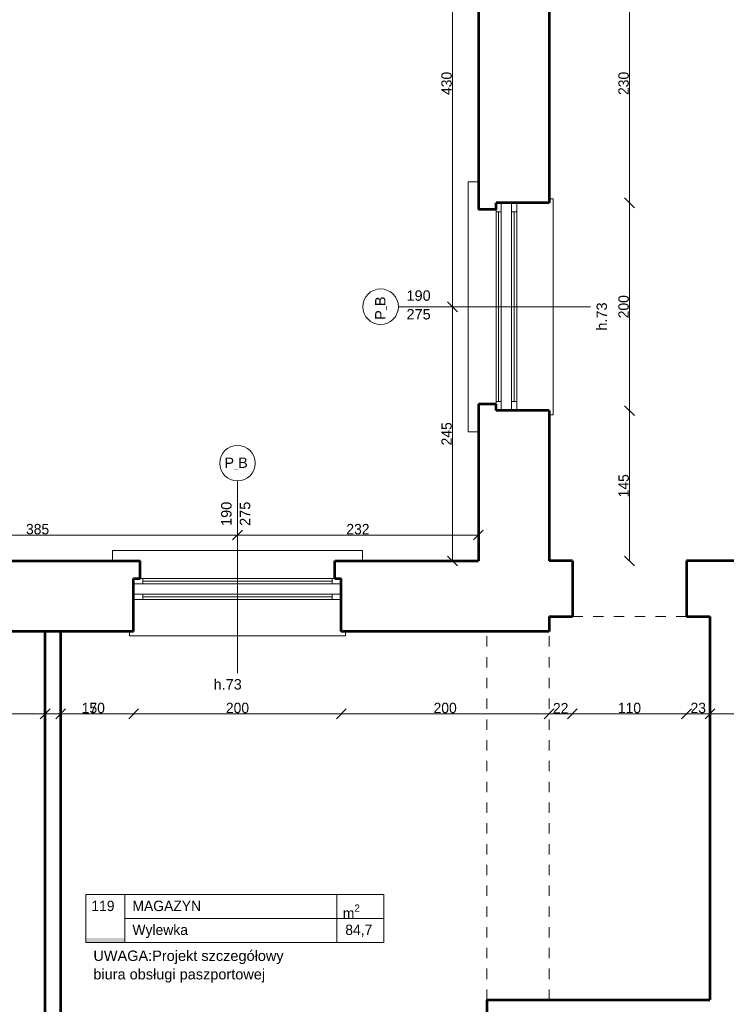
# Model space of a CAD drawing. Header units: inches. Extents: x -21887 to 84279, y -131485 to 67836.
# Tile 211 of 256: x 42033 to 48838, y 38698 to 48177. Entities that reach past the tile are written whole.
import ezdxf

# ---------------------------------------------------------------- set-up
doc = ezdxf.new("R2010")
doc.units = ezdxf.units.IN
doc.header["$MEASUREMENT"] = 0
doc.linetypes.add('Dashed copy', pattern=[200, 100, -100])
doc.layers.get('0').update_dxf_attribs({"lineweight": 13})
doc.layers.get('Defpoints').update_dxf_attribs({"lineweight": 13})
for name, color, linetype, lineweight in [('AI_MURY', 7, 'Continuous', 53), ('Dimensioning', 7, 'Continuous', 13), ('DRZWI', 7, 'Continuous', 13), ('dzialowki', 7, 'Continuous', 53), ('nowe scianz', 7, 'Continuous', 13), ('OPISY TABELKI', 7, 'Continuous', 13), ('PODCIAGI', 7, 'Continuous', 13)]:
    doc.layers.add(name, color=color, linetype=linetype, lineweight=lineweight)
doc.styles.add('GENERATED_STYLE_30', font='txt')
doc.styles.add('GENERATED_STYLE_7', font='txt')
doc.styles.add('GENERATED_STYLE_8', font='txt')
doc.styles.add('GENERATED_STYLE_9', font='txt')
doc.styles.add('Style-Courier New', font='txt')
doc.dimstyles.new('Dimstyle_4', dxfattribs={"dimtxt": 100, "dimasz": 95, "dimexe": 0, "dimexo": 0, "dimgap": 0.09, "dimtad": 1, "dimdec": 0, "dimlfac": 0.1, "dimzin": 0, "dimdsep": 46, "dimlunit": 5, "dimtxsty": 'GENERATED_STYLE_7', "dimblk": 'ARROWHEAD_6', "dimcen": 0.09, "dimclrd": 161, "dimclre": 161, "dimclrt": 7, "dimadec": 0, "dimazin": 0, "dimtfac": 1, "dimtdec": 0, "dimtmove": 0, "dimatfit": 3, "dimfxl": 0, "dimtolj": 1, "dimtzin": 0, "dimarcsym": 0})
doc.dimstyles.new('Dimstyle_5', dxfattribs={"dimtxt": 100, "dimasz": 95, "dimexe": 0.18, "dimexo": 0, "dimgap": 0.09, "dimtad": 1, "dimtih": 1, "dimtoh": 1, "dimdec": 0, "dimlfac": 0.1, "dimzin": 0, "dimdsep": 46, "dimlunit": 5, "dimtxsty": 'GENERATED_STYLE_7', "dimblk": 'ARROWHEAD_6', "dimcen": 0.09, "dimclrd": 161, "dimclre": 161, "dimclrt": 7, "dimadec": 0, "dimazin": 0, "dimtfac": 1, "dimtdec": 0, "dimtmove": 0, "dimatfit": 3, "dimfxl": 0, "dimtolj": 1, "dimtzin": 0, "dimarcsym": 0})

# ---------------------------------------------------------------- blocks, each defined once
blk = doc.blocks.new('ARROWHEAD_6')
at = {"color": 0, "linetype": 'Continuous'}
for p, q in [((0, 0), (-1, 0)), ((-0.5, -0.5), (0.5, 0.5))]:
    blk.add_line(p, q, dxfattribs=at)
blk = doc.blocks.new('*U1111')
at = {"layer": 'Defpoints', "color": 0, "linetype": 'Continuous'}
for p in [(40280.5, 43215.2), (44130.5, 43215.2), (44130.5, 43215.2)]:
    blk.add_point(p, dxfattribs=at)
at = {"layer": 'Dimensioning', "color": 161, "linetype": 'Continuous', "lineweight": -2}
for p, q in [((40280.5, 43215.2), (40280.5, 43215.4)), ((40375.5, 43215.2), (44035.5, 43215.2)), ((44130.5, 43215.2), (44130.5, 43215.4))]:
    blk.add_line(p, q, dxfattribs=at)
at = {"layer": 'Dimensioning', "color": 161, "linetype": 'Continuous', "lineweight": -2, "xscale": 95, "yscale": 95, "zscale": 95, "rotation": 180}
blk.add_blockref('ARROWHEAD_6', (40280.5, 43215.2), dxfattribs=at)
at = {"layer": 'Dimensioning', "color": 161, "linetype": 'Continuous', "lineweight": -2, "xscale": 95, "yscale": 95, "zscale": 95}
blk.add_blockref('ARROWHEAD_6', (44130.5, 43215.2), dxfattribs=at)
at = {"layer": 'Dimensioning', "color": 7, "linetype": 'Continuous', "insert": (42205.5, 43271.5), "char_height": 100, "attachment_point": 5, "style": 'GENERATED_STYLE_7'}
blk.add_mtext('385', dxfattribs=at)
blk = doc.blocks.new('*D2073')
at = {"layer": 'Defpoints'}
for p in [(40280.5, 43215.2), (42205.5, 43215.2), (44130.5, 43215.2), (44130.5, 43215.2)]:
    blk.add_point(p, dxfattribs=at)
at = {"layer": 'Dimensioning', "color": 161, "linetype": 'Continuous'}
blk.add_blockref('*U1111', (0, 0), dxfattribs=at)
blk = doc.blocks.new('*U1112')
at = {"layer": 'Defpoints', "color": 0, "linetype": 'Continuous'}
for p in [(44130.5, 43215.2), (46450.5, 43215.2), (46450.5, 43215.2)]:
    blk.add_point(p, dxfattribs=at)
at = {"layer": 'Dimensioning', "color": 161, "linetype": 'Continuous', "lineweight": -2}
for p, q in [((44130.5, 43215.2), (44130.5, 43215.4)), ((44225.5, 43215.2), (46355.5, 43215.2)), ((46450.5, 43215.2), (46450.5, 43215.4))]:
    blk.add_line(p, q, dxfattribs=at)
at = {"layer": 'Dimensioning', "color": 161, "linetype": 'Continuous', "lineweight": -2, "xscale": 95, "yscale": 95, "zscale": 95, "rotation": 180}
blk.add_blockref('ARROWHEAD_6', (44130.5, 43215.2), dxfattribs=at)
at = {"layer": 'Dimensioning', "color": 161, "linetype": 'Continuous', "lineweight": -2, "xscale": 95, "yscale": 95, "zscale": 95}
blk.add_blockref('ARROWHEAD_6', (46450.5, 43215.2), dxfattribs=at)
at = {"layer": 'Dimensioning', "color": 7, "linetype": 'Continuous', "insert": (45290.5, 43271.5), "char_height": 100, "attachment_point": 5, "style": 'GENERATED_STYLE_7'}
blk.add_mtext('232', dxfattribs=at)
blk = doc.blocks.new('*D2074')
at = {"layer": 'Defpoints'}
for p in [(44130.5, 43215.2), (45290.5, 43215.2), (46450.5, 43215.2), (46450.5, 43215.2)]:
    blk.add_point(p, dxfattribs=at)
at = {"layer": 'Dimensioning', "color": 161, "linetype": 'Continuous'}
blk.add_blockref('*U1112', (0, 0), dxfattribs=at)
blk = doc.blocks.new('*U267')
at = {"layer": 'Defpoints', "color": 0, "linetype": 'Continuous'}
for p in [(46201, 45413.2), (46201, 45413.2), (46201, 42965.7)]:
    blk.add_point(p, dxfattribs=at)
at = {"layer": 'Dimensioning', "color": 161, "linetype": 'Continuous', "lineweight": -2}
blk.add_line((46201, 43060.7), (46201, 45318.2), dxfattribs=at)
at = {"layer": 'Dimensioning', "color": 161, "linetype": 'Continuous', "lineweight": -2, "xscale": 95, "yscale": 95, "zscale": 95}
for p, rotation in [((46201, 45413.2), 90), ((46201, 42965.7), 270)]:
    blk.add_blockref('ARROWHEAD_6', p, dxfattribs=dict(at, rotation=rotation))
at = {"layer": 'Dimensioning', "color": 7, "linetype": 'Continuous', "insert": (46144.7, 44189.5), "char_height": 100, "attachment_point": 5, "rotation": 90, "style": 'GENERATED_STYLE_7'}
blk.add_mtext('245', dxfattribs=at)
blk = doc.blocks.new('*D2076')
at = {"layer": 'Defpoints'}
for p in [(46201, 45413.2), (46201, 45413.2), (46201, 44189.5), (46201, 42965.7)]:
    blk.add_point(p, dxfattribs=at)
at = {"layer": 'Dimensioning', "color": 161, "linetype": 'Continuous'}
blk.add_blockref('*U267', (0, 0), dxfattribs=at)
blk = doc.blocks.new('*U268')
at = {"layer": 'Defpoints', "color": 0, "linetype": 'Continuous'}
for p in [(46201, 49713.2), (46201, 49713.2), (46201, 45413.2)]:
    blk.add_point(p, dxfattribs=at)
at = {"layer": 'Dimensioning', "color": 161, "linetype": 'Continuous', "lineweight": -2}
blk.add_line((46201, 45508.2), (46201, 49618.2), dxfattribs=at)
at = {"layer": 'Dimensioning', "color": 161, "linetype": 'Continuous', "lineweight": -2, "xscale": 95, "yscale": 95, "zscale": 95}
for p, rotation in [((46201, 49713.2), 90), ((46201, 45413.2), 270)]:
    blk.add_blockref('ARROWHEAD_6', p, dxfattribs=dict(at, rotation=rotation))
at = {"layer": 'Dimensioning', "color": 7, "linetype": 'Continuous', "insert": (46144.7, 47563.2), "char_height": 100, "attachment_point": 5, "rotation": 90, "style": 'GENERATED_STYLE_7'}
blk.add_mtext('430', dxfattribs=at)
blk = doc.blocks.new('*D2077')
at = {"layer": 'Defpoints'}
for p in [(46201, 49713.2), (46201, 49713.2), (46201, 47563.2), (46201, 45413.2)]:
    blk.add_point(p, dxfattribs=at)
at = {"layer": 'Dimensioning', "color": 161, "linetype": 'Continuous'}
blk.add_blockref('*U268', (0, 0), dxfattribs=at)
blk = doc.blocks.new('*U421')
at = {"layer": 'Defpoints', "color": 0, "linetype": 'Continuous'}
for p in [(47047.3, 44413.2), (47905.6, 44413.2), (47355.5, 42965.7)]:
    blk.add_point(p, dxfattribs=at)
at = {"layer": 'Dimensioning', "color": 161, "linetype": 'Continuous', "lineweight": -2}
for p, q in [((47905.4, 44413.2), (47905.6, 44413.2)), ((47905.6, 43060.7), (47905.6, 44318.2)), ((47905.4, 42965.7), (47905.6, 42965.7))]:
    blk.add_line(p, q, dxfattribs=at)
at = {"layer": 'Dimensioning', "color": 161, "linetype": 'Continuous', "lineweight": -2, "xscale": 95, "yscale": 95, "zscale": 95}
for p, rotation in [((47905.6, 44413.2), 90), ((47905.6, 42965.7), 270)]:
    blk.add_blockref('ARROWHEAD_6', p, dxfattribs=dict(at, rotation=rotation))
at = {"layer": 'Dimensioning', "color": 7, "linetype": 'Continuous', "insert": (47849.9, 43689.5), "char_height": 100, "attachment_point": 5, "rotation": 90, "style": 'GENERATED_STYLE_7'}
blk.add_mtext('145', dxfattribs=at)
blk = doc.blocks.new('*D2553')
at = {"layer": 'Defpoints'}
for p in [(47047.3, 44413.2), (47905.6, 44413.2), (47905.6, 43689.5), (47355.5, 42965.7)]:
    blk.add_point(p, dxfattribs=at)
at = {"layer": 'Dimensioning', "color": 161, "linetype": 'Continuous'}
blk.add_blockref('*U421', (0, 0), dxfattribs=at)
blk = doc.blocks.new('*U422')
at = {"layer": 'Defpoints', "color": 0, "linetype": 'Continuous'}
for p in [(46994.6, 46413.2), (47905.6, 46413.2), (47047.3, 44413.2)]:
    blk.add_point(p, dxfattribs=at)
at = {"layer": 'Dimensioning', "color": 161, "linetype": 'Continuous', "lineweight": -2}
for p, q in [((47905.4, 46413.2), (47905.6, 46413.2)), ((47905.6, 44508.2), (47905.6, 46318.2)), ((47905.4, 44413.2), (47905.6, 44413.2))]:
    blk.add_line(p, q, dxfattribs=at)
at = {"layer": 'Dimensioning', "color": 161, "linetype": 'Continuous', "lineweight": -2, "xscale": 95, "yscale": 95, "zscale": 95}
for p, rotation in [((47905.6, 46413.2), 90), ((47905.6, 44413.2), 270)]:
    blk.add_blockref('ARROWHEAD_6', p, dxfattribs=dict(at, rotation=rotation))
at = {"layer": 'Dimensioning', "color": 7, "linetype": 'Continuous', "insert": (47849.3, 45413.2), "char_height": 100, "attachment_point": 5, "rotation": 90, "style": 'GENERATED_STYLE_7'}
blk.add_mtext('200', dxfattribs=at)
blk = doc.blocks.new('*D2554')
at = {"layer": 'Defpoints'}
for p in [(46994.6, 46413.2), (47905.6, 46413.2), (47905.6, 45413.2), (47047.3, 44413.2)]:
    blk.add_point(p, dxfattribs=at)
at = {"layer": 'Dimensioning', "color": 161, "linetype": 'Continuous'}
blk.add_blockref('*U422', (0, 0), dxfattribs=at)
blk = doc.blocks.new('*U423')
at = {"layer": 'Defpoints', "color": 0, "linetype": 'Continuous'}
for p in [(47012.2, 48713.2), (47905.6, 48713.2), (46994.6, 46413.2)]:
    blk.add_point(p, dxfattribs=at)
at = {"layer": 'Dimensioning', "color": 161, "linetype": 'Continuous', "lineweight": -2}
for p, q in [((47905.4, 48713.2), (47905.6, 48713.2)), ((47905.6, 46508.2), (47905.6, 48618.2)), ((47905.4, 46413.2), (47905.6, 46413.2))]:
    blk.add_line(p, q, dxfattribs=at)
at = {"layer": 'Dimensioning', "color": 161, "linetype": 'Continuous', "lineweight": -2, "xscale": 95, "yscale": 95, "zscale": 95}
for p, rotation in [((47905.6, 48713.2), 90), ((47905.6, 46413.2), 270)]:
    blk.add_blockref('ARROWHEAD_6', p, dxfattribs=dict(at, rotation=rotation))
at = {"layer": 'Dimensioning', "color": 7, "linetype": 'Continuous', "insert": (47849.3, 47563.2), "char_height": 100, "attachment_point": 5, "rotation": 90, "style": 'GENERATED_STYLE_7'}
blk.add_mtext('230', dxfattribs=at)
blk = doc.blocks.new('*D2555')
at = {"layer": 'Defpoints'}
for p in [(47012.2, 48713.2), (47905.6, 48713.2), (47905.6, 47563.2), (46994.6, 46413.2)]:
    blk.add_point(p, dxfattribs=at)
at = {"layer": 'Dimensioning', "color": 161, "linetype": 'Continuous'}
blk.add_blockref('*U423', (0, 0), dxfattribs=at)
blk = doc.blocks.new('*U1583')
at = {"layer": 'Defpoints', "color": 0, "linetype": 'Continuous'}
for p in [(41280.5, 42285.7), (42278, 42285.7), (42278, 41493.7)]:
    blk.add_point(p, dxfattribs=at)
at = {"layer": 'Dimensioning', "color": 161, "linetype": 'Continuous', "lineweight": -2}
for p, q in [((41280.5, 41493.9), (41280.5, 41493.6)), ((41375.5, 41493.7), (42183, 41493.7)), ((42278, 41493.9), (42278, 41493.6))]:
    blk.add_line(p, q, dxfattribs=at)
at = {"layer": 'Dimensioning', "color": 161, "linetype": 'Continuous', "lineweight": -2, "xscale": 95, "yscale": 95, "zscale": 95, "rotation": 180}
blk.add_blockref('ARROWHEAD_6', (41280.5, 41493.7), dxfattribs=at)
at = {"layer": 'Dimensioning', "color": 161, "linetype": 'Continuous', "lineweight": -2, "xscale": 95, "yscale": 95, "zscale": 95}
blk.add_blockref('ARROWHEAD_6', (42278, 41493.7), dxfattribs=at)
at = {"layer": 'Dimensioning', "color": 7, "linetype": 'Continuous', "insert": (41779.3, 41550), "char_height": 100, "attachment_point": 5, "style": 'GENERATED_STYLE_7'}
blk.add_mtext('100', dxfattribs=at)
blk = doc.blocks.new('*D3252')
at = {"layer": 'Defpoints'}
for p in [(41280.5, 42285.7), (42278, 42285.7), (41779.3, 41493.7), (42278, 41493.7)]:
    blk.add_point(p, dxfattribs=at)
at = {"layer": 'Dimensioning', "color": 161, "linetype": 'Continuous'}
blk.add_blockref('*U1583', (0, 0), dxfattribs=at)
blk = doc.blocks.new('*U1584')
at = {"layer": 'Defpoints', "color": 0, "linetype": 'Continuous'}
for p in [(42278, 42285.7), (42428, 42285.7), (42428, 41493.7)]:
    blk.add_point(p, dxfattribs=at)
at = {"layer": 'Dimensioning', "color": 161, "linetype": 'Continuous', "lineweight": -2}
for p, q in [((42183, 41493.7), (42088, 41493.7)), ((42278, 41493.9), (42278, 41493.6)), ((42278, 41493.7), (42428, 41493.7)), ((42428, 41493.9), (42428, 41493.6)), ((42523, 41493.7), (42791.4, 41493.7))]:
    blk.add_line(p, q, dxfattribs=at)
at = {"layer": 'Dimensioning', "color": 161, "linetype": 'Continuous', "lineweight": -2, "xscale": 95, "yscale": 95, "zscale": 95}
blk.add_blockref('ARROWHEAD_6', (42278, 41493.7), dxfattribs=at)
at = {"layer": 'Dimensioning', "color": 161, "linetype": 'Continuous', "lineweight": -2, "xscale": 95, "yscale": 95, "zscale": 95, "rotation": 180}
blk.add_blockref('ARROWHEAD_6', (42428, 41493.7), dxfattribs=at)
at = {"layer": 'Dimensioning', "color": 7, "linetype": 'Continuous', "insert": (42704.7, 41549.5), "char_height": 100, "attachment_point": 5, "style": 'GENERATED_STYLE_7'}
blk.add_mtext('15', dxfattribs=at)
blk = doc.blocks.new('*D3253')
at = {"layer": 'Defpoints'}
for p in [(42278, 42285.7), (42428, 42285.7), (42428, 41493.7), (42704.7, 41493.7)]:
    blk.add_point(p, dxfattribs=at)
at = {"layer": 'Dimensioning', "color": 161, "linetype": 'Continuous'}
blk.add_blockref('*U1584', (0, 0), dxfattribs=at)
blk = doc.blocks.new('*U1585')
at = {"layer": 'Defpoints', "color": 0, "linetype": 'Continuous'}
for p in [(42428, 42285.7), (43130.5, 42285.7), (43130.5, 41493.7)]:
    blk.add_point(p, dxfattribs=at)
at = {"layer": 'Dimensioning', "color": 161, "linetype": 'Continuous', "lineweight": -2}
for p, q in [((42428, 41493.9), (42428, 41493.6)), ((42523, 41493.7), (43035.5, 41493.7)), ((43130.5, 41493.9), (43130.5, 41493.6))]:
    blk.add_line(p, q, dxfattribs=at)
at = {"layer": 'Dimensioning', "color": 161, "linetype": 'Continuous', "lineweight": -2, "xscale": 95, "yscale": 95, "zscale": 95, "rotation": 180}
blk.add_blockref('ARROWHEAD_6', (42428, 41493.7), dxfattribs=at)
at = {"layer": 'Dimensioning', "color": 161, "linetype": 'Continuous', "lineweight": -2, "xscale": 95, "yscale": 95, "zscale": 95}
blk.add_blockref('ARROWHEAD_6', (43130.5, 41493.7), dxfattribs=at)
at = {"layer": 'Dimensioning', "color": 7, "linetype": 'Continuous', "insert": (42779.3, 41550), "char_height": 100, "attachment_point": 5, "style": 'GENERATED_STYLE_7'}
blk.add_mtext('70', dxfattribs=at)
blk = doc.blocks.new('*D3254')
at = {"layer": 'Defpoints'}
for p in [(42428, 42285.7), (43130.5, 42285.7), (42779.3, 41493.7), (43130.5, 41493.7)]:
    blk.add_point(p, dxfattribs=at)
at = {"layer": 'Dimensioning', "color": 161, "linetype": 'Continuous'}
blk.add_blockref('*U1585', (0, 0), dxfattribs=at)
blk = doc.blocks.new('*U1586')
at = {"layer": 'Defpoints', "color": 0, "linetype": 'Continuous'}
for p in [(43130.5, 42285.7), (45130.5, 42285.7), (45130.5, 41493.7)]:
    blk.add_point(p, dxfattribs=at)
at = {"layer": 'Dimensioning', "color": 161, "linetype": 'Continuous', "lineweight": -2}
for p, q in [((43130.5, 41493.9), (43130.5, 41493.6)), ((43225.5, 41493.7), (45035.5, 41493.7)), ((45130.5, 41493.9), (45130.5, 41493.6))]:
    blk.add_line(p, q, dxfattribs=at)
at = {"layer": 'Dimensioning', "color": 161, "linetype": 'Continuous', "lineweight": -2, "xscale": 95, "yscale": 95, "zscale": 95, "rotation": 180}
blk.add_blockref('ARROWHEAD_6', (43130.5, 41493.7), dxfattribs=at)
at = {"layer": 'Dimensioning', "color": 161, "linetype": 'Continuous', "lineweight": -2, "xscale": 95, "yscale": 95, "zscale": 95}
blk.add_blockref('ARROWHEAD_6', (45130.5, 41493.7), dxfattribs=at)
at = {"layer": 'Dimensioning', "color": 7, "linetype": 'Continuous', "insert": (44130.5, 41550), "char_height": 100, "attachment_point": 5, "style": 'GENERATED_STYLE_7'}
blk.add_mtext('200', dxfattribs=at)
blk = doc.blocks.new('*D3255')
at = {"layer": 'Defpoints'}
for p in [(43130.5, 42285.7), (45130.5, 42285.7), (44130.5, 41493.7), (45130.5, 41493.7)]:
    blk.add_point(p, dxfattribs=at)
at = {"layer": 'Dimensioning', "color": 161, "linetype": 'Continuous'}
blk.add_blockref('*U1586', (0, 0), dxfattribs=at)
blk = doc.blocks.new('*U1587')
at = {"layer": 'Defpoints', "color": 0, "linetype": 'Continuous'}
for p in [(47130.5, 42430.7), (45130.5, 42285.7), (47130.5, 41493.7)]:
    blk.add_point(p, dxfattribs=at)
at = {"layer": 'Dimensioning', "color": 161, "linetype": 'Continuous', "lineweight": -2}
for p, q in [((45130.5, 41493.9), (45130.5, 41493.6)), ((45225.5, 41493.7), (47035.5, 41493.7)), ((47130.5, 41493.9), (47130.5, 41493.6))]:
    blk.add_line(p, q, dxfattribs=at)
at = {"layer": 'Dimensioning', "color": 161, "linetype": 'Continuous', "lineweight": -2, "xscale": 95, "yscale": 95, "zscale": 95, "rotation": 180}
blk.add_blockref('ARROWHEAD_6', (45130.5, 41493.7), dxfattribs=at)
at = {"layer": 'Dimensioning', "color": 161, "linetype": 'Continuous', "lineweight": -2, "xscale": 95, "yscale": 95, "zscale": 95}
blk.add_blockref('ARROWHEAD_6', (47130.5, 41493.7), dxfattribs=at)
at = {"layer": 'Dimensioning', "color": 7, "linetype": 'Continuous', "insert": (46130.5, 41550), "char_height": 100, "attachment_point": 5, "style": 'GENERATED_STYLE_7'}
blk.add_mtext('200', dxfattribs=at)
blk = doc.blocks.new('*D3256')
at = {"layer": 'Defpoints'}
for p in [(47130.5, 42430.7), (45130.5, 42285.7), (46130.5, 41493.7), (47130.5, 41493.7)]:
    blk.add_point(p, dxfattribs=at)
at = {"layer": 'Dimensioning', "color": 161, "linetype": 'Continuous'}
blk.add_blockref('*U1587', (0, 0), dxfattribs=at)
blk = doc.blocks.new('*U1588')
at = {"layer": 'Defpoints', "color": 0, "linetype": 'Continuous'}
for p in [(47130.5, 42430.7), (47355.5, 42430.7), (47355.5, 41493.7)]:
    blk.add_point(p, dxfattribs=at)
at = {"layer": 'Dimensioning', "color": 161, "linetype": 'Continuous', "lineweight": -2}
for p, q in [((47130.5, 41493.9), (47130.5, 41493.6)), ((47225.5, 41493.7), (47260.5, 41493.7)), ((47355.5, 41493.9), (47355.5, 41493.6))]:
    blk.add_line(p, q, dxfattribs=at)
at = {"layer": 'Dimensioning', "color": 161, "linetype": 'Continuous', "lineweight": -2, "xscale": 95, "yscale": 95, "zscale": 95, "rotation": 180}
blk.add_blockref('ARROWHEAD_6', (47130.5, 41493.7), dxfattribs=at)
at = {"layer": 'Dimensioning', "color": 161, "linetype": 'Continuous', "lineweight": -2, "xscale": 95, "yscale": 95, "zscale": 95}
blk.add_blockref('ARROWHEAD_6', (47355.5, 41493.7), dxfattribs=at)
at = {"layer": 'Dimensioning', "color": 7, "linetype": 'Continuous', "insert": (47243, 41548.7), "char_height": 100, "attachment_point": 5, "style": 'GENERATED_STYLE_7'}
blk.add_mtext('22', dxfattribs=at)
blk = doc.blocks.new('*D3257')
at = {"layer": 'Defpoints'}
for p in [(47130.5, 42430.7), (47355.5, 42430.7), (47243, 41493.7), (47355.5, 41493.7)]:
    blk.add_point(p, dxfattribs=at)
at = {"layer": 'Dimensioning', "color": 161, "linetype": 'Continuous'}
blk.add_blockref('*U1588', (0, 0), dxfattribs=at)
blk = doc.blocks.new('*U1589')
at = {"layer": 'Defpoints', "color": 0, "linetype": 'Continuous'}
for p in [(47355.5, 42430.7), (48455.5, 42430.7), (48455.5, 41493.7)]:
    blk.add_point(p, dxfattribs=at)
at = {"layer": 'Dimensioning', "color": 161, "linetype": 'Continuous', "lineweight": -2}
for p, q in [((47355.5, 41493.9), (47355.5, 41493.6)), ((47450.5, 41493.7), (48360.5, 41493.7)), ((48455.5, 41493.9), (48455.5, 41493.6))]:
    blk.add_line(p, q, dxfattribs=at)
at = {"layer": 'Dimensioning', "color": 161, "linetype": 'Continuous', "lineweight": -2, "xscale": 95, "yscale": 95, "zscale": 95, "rotation": 180}
blk.add_blockref('ARROWHEAD_6', (47355.5, 41493.7), dxfattribs=at)
at = {"layer": 'Dimensioning', "color": 161, "linetype": 'Continuous', "lineweight": -2, "xscale": 95, "yscale": 95, "zscale": 95}
blk.add_blockref('ARROWHEAD_6', (48455.5, 41493.7), dxfattribs=at)
at = {"layer": 'Dimensioning', "color": 7, "linetype": 'Continuous', "insert": (47905.5, 41550), "char_height": 100, "attachment_point": 5, "style": 'GENERATED_STYLE_7'}
blk.add_mtext('110', dxfattribs=at)
blk = doc.blocks.new('*D3258')
at = {"layer": 'Defpoints'}
for p in [(47355.5, 42430.7), (48455.5, 42430.7), (47905.5, 41493.7), (48455.5, 41493.7)]:
    blk.add_point(p, dxfattribs=at)
at = {"layer": 'Dimensioning', "color": 161, "linetype": 'Continuous'}
blk.add_blockref('*U1589', (0, 0), dxfattribs=at)
blk = doc.blocks.new('*U1590')
at = {"layer": 'Defpoints', "color": 0, "linetype": 'Continuous'}
for p in [(48455.5, 42430.7), (48680.5, 42430.7), (48680.5, 41493.7)]:
    blk.add_point(p, dxfattribs=at)
at = {"layer": 'Dimensioning', "color": 161, "linetype": 'Continuous', "lineweight": -2}
for p, q in [((48455.5, 41493.9), (48455.5, 41493.6)), ((48550.5, 41493.7), (48585.5, 41493.7)), ((48680.5, 41493.9), (48680.5, 41493.6))]:
    blk.add_line(p, q, dxfattribs=at)
at = {"layer": 'Dimensioning', "color": 161, "linetype": 'Continuous', "lineweight": -2, "xscale": 95, "yscale": 95, "zscale": 95, "rotation": 180}
blk.add_blockref('ARROWHEAD_6', (48455.5, 41493.7), dxfattribs=at)
at = {"layer": 'Dimensioning', "color": 161, "linetype": 'Continuous', "lineweight": -2, "xscale": 95, "yscale": 95, "zscale": 95}
blk.add_blockref('ARROWHEAD_6', (48680.5, 41493.7), dxfattribs=at)
at = {"layer": 'Dimensioning', "color": 7, "linetype": 'Continuous', "insert": (48568, 41550), "char_height": 100, "attachment_point": 5, "style": 'GENERATED_STYLE_7'}
blk.add_mtext('23', dxfattribs=at)
blk = doc.blocks.new('*D3259')
at = {"layer": 'Defpoints'}
for p in [(48455.5, 42430.7), (48680.5, 42430.7), (48568, 41493.7), (48680.5, 41493.7)]:
    blk.add_point(p, dxfattribs=at)
at = {"layer": 'Dimensioning', "color": 161, "linetype": 'Continuous'}
blk.add_blockref('*U1590', (0, 0), dxfattribs=at)
blk = doc.blocks.new('*U1591')
at = {"layer": 'Defpoints', "color": 0, "linetype": 'Continuous'}
for p in [(48680.5, 42430.7), (49280.5, 41493.7), (49280.5, 41493.7)]:
    blk.add_point(p, dxfattribs=at)
at = {"layer": 'Dimensioning', "color": 161, "linetype": 'Continuous', "lineweight": -2}
for p, q in [((48680.5, 41493.9), (48680.5, 41493.6)), ((48775.5, 41493.7), (49185.5, 41493.7)), ((49280.5, 41493.7), (49280.5, 41493.6))]:
    blk.add_line(p, q, dxfattribs=at)
at = {"layer": 'Dimensioning', "color": 161, "linetype": 'Continuous', "lineweight": -2, "xscale": 95, "yscale": 95, "zscale": 95, "rotation": 180}
blk.add_blockref('ARROWHEAD_6', (48680.5, 41493.7), dxfattribs=at)
at = {"layer": 'Dimensioning', "color": 161, "linetype": 'Continuous', "lineweight": -2, "xscale": 95, "yscale": 95, "zscale": 95}
blk.add_blockref('ARROWHEAD_6', (49280.5, 41493.7), dxfattribs=at)
at = {"layer": 'Dimensioning', "color": 7, "linetype": 'Continuous', "insert": (48980.5, 41550), "char_height": 100, "attachment_point": 5, "style": 'GENERATED_STYLE_7'}
blk.add_mtext('60', dxfattribs=at)
blk = doc.blocks.new('*D3260')
at = {"layer": 'Defpoints'}
for p in [(48680.5, 42430.7), (48980.5, 41493.7), (49280.5, 41493.7), (49280.5, 41493.7)]:
    blk.add_point(p, dxfattribs=at)
at = {"layer": 'Dimensioning', "color": 161, "linetype": 'Continuous'}
blk.add_blockref('*U1591', (0, 0), dxfattribs=at)

msp = doc.modelspace()

# ---------------------------------------------------------------- hatches: boundary and pattern name
at = {"layer": 'OPISY TABELKI', "extrusion": (0, 0, -1)}
msp.add_hatch(color=7, dxfattribs=at).paths.add_polyline_path([(-43046.9, 39293.9), (-43046.9, 39336), (-42670.4, 39336), (-42670.4, 39293.9)], flags=16)

# ---------------------------------------------------------------- linework, layer by layer
at = {"layer": 'AI_MURY', "color": 7, "linetype": 'Continuous'}
for p, q in [((46450.5, 48775.7), (46450.5, 46350.7)), ((47130.5, 48713.2), (47130.5, 46413.2)), ((46620.5, 46350.7), (46620.5, 46413.2)), ((47130.5, 46413.2), (46620.5, 46413.2)), ((46620.5, 46350.7), (46450.5, 46350.7)), ((46620.5, 44475.7), (46450.5, 44475.7)), ((46450.5, 44475.7), (46450.5, 42965.7)), ((46620.5, 44413.2), (46620.5, 44475.7)), ((47130.5, 44413.2), (46620.5, 44413.2)), ((47130.5, 44413.2), (47130.5, 42965.7)), ((41218, 42965.7), (43193, 42965.7)), ((43193, 42795.7), (43193, 42965.7)), ((45068, 42795.7), (45068, 42965.7)), ((45068, 42965.7), (46450.5, 42965.7)), ((47355.5, 42965.7), (47130.5, 42965.7)), ((47355.5, 42965.7), (47355.5, 42430.7)), ((48455.5, 42965.7), (48455.5, 42430.7)), ((49280.5, 42965.7), (48455.5, 42965.7)), ((43130.5, 42285.7), (43130.5, 42795.7)), ((43130.5, 42795.7), (43193, 42795.7)), ((45068, 42795.7), (45130.5, 42795.7)), ((45130.5, 42285.7), (45130.5, 42795.7)), ((47130.5, 42430.7), (47130.5, 42285.7)), ((47130.5, 42430.7), (47355.5, 42430.7)), ((48455.5, 42430.7), (48680.5, 42430.7)), ((48680.5, 42430.7), (48680.5, 38740.7)), ((43130.5, 42285.7), (41280.5, 42285.7)), ((47130.5, 42285.7), (45130.5, 42285.7)), ((46530.5, 38740.7), (46530.5, 36885.7)), ((46530.5, 38740.7), (48680.5, 38740.7))]:
    msp.add_line(p, q, dxfattribs=at)
at = {"layer": 'DRZWI', "color": 251, "linetype": 'Continuous'}
for p, q in [((46350.5, 44209.3), (46350.5, 46617.1)), ((46350.5, 46617.1), (46450.5, 46617.1)), ((47130.5, 46453.2), (47170.5, 46453.2)), ((47170.5, 44373.2), (47170.5, 46453.2)), ((47130.5, 44373.2), (47170.5, 44373.2)), ((46350.5, 44209.3), (46450.5, 44209.3)), ((42926.6, 43065.7), (45334.4, 43065.7)), ((42926.6, 43065.7), (42926.6, 42965.7)), ((45334.4, 43065.7), (45334.4, 42965.7)), ((43090.5, 42285.7), (43090.5, 42245.7)), ((45170.5, 42285.7), (45170.5, 42245.7)), ((43090.5, 42245.7), (45170.5, 42245.7))]:
    msp.add_line(p, q, dxfattribs=at)
at = {"layer": 'DRZWI', "color": 220, "linetype": 'Continuous'}
for p, q in [((46670.5, 46325.7), (46670.5, 46413.2)), ((46770.5, 46325.7), (46770.5, 46413.2)), ((46820.5, 46325.7), (46820.5, 46413.2)), ((46620.5, 46325.7), (46620.5, 46350.7)), ((46670.5, 46325.7), (46620.5, 46325.7)), ((46620.5, 44500.7), (46620.5, 46325.7)), ((46645.5, 44500.7), (46645.5, 46325.7)), ((46670.5, 44500.7), (46670.5, 46325.7)), ((46820.5, 46325.7), (46770.5, 46325.7)), ((46770.5, 44500.7), (46770.5, 46325.7)), ((46795.5, 44500.7), (46795.5, 46325.7)), ((46820.5, 44500.7), (46820.5, 46325.7)), ((45680.1, 45413.2), (47530.9, 45413.2)), ((46670.5, 44500.7), (46620.5, 44500.7)), ((46620.5, 44500.7), (46620.5, 44475.7)), ((46670.5, 44500.7), (46670.5, 44413.2)), ((46770.5, 44500.7), (46770.5, 44413.2)), ((46820.5, 44500.7), (46770.5, 44500.7)), ((46820.5, 44500.7), (46820.5, 44413.2)), ((44130.5, 43736.1), (44130.5, 41885.3)), ((43218, 42795.7), (43193, 42795.7)), ((43218, 42745.7), (43218, 42795.7)), ((43218, 42795.7), (45043, 42795.7)), ((43218, 42770.7), (45043, 42770.7)), ((45043, 42745.7), (45043, 42795.7)), ((45043, 42795.7), (45068, 42795.7)), ((43218, 42745.7), (43130.5, 42745.7)), ((43218, 42745.7), (45043, 42745.7)), ((45043, 42745.7), (45130.5, 42745.7)), ((43218, 42645.7), (43130.5, 42645.7)), ((43218, 42595.7), (43130.5, 42595.7)), ((43218, 42595.7), (43218, 42645.7)), ((43218, 42645.7), (45043, 42645.7)), ((43218, 42620.7), (45043, 42620.7)), ((43218, 42595.7), (45043, 42595.7)), ((45043, 42645.7), (45130.5, 42645.7)), ((45043, 42595.7), (45043, 42645.7)), ((45043, 42595.7), (45130.5, 42595.7))]:
    msp.add_line(p, q, dxfattribs=at)
for centre in [(45508.8, 45413.2), (44130.5, 43907.4)]:
    msp.add_circle(centre, 171.3, dxfattribs=at)
at = {"layer": 'dzialowki', "color": 12, "linetype": 'Continuous'}
for p, q in [((42278, 36880.7), (42278, 42285.7)), ((42428, 36880.7), (42428, 42285.7))]:
    msp.add_line(p, q, dxfattribs=at)
at = {"layer": 'OPISY TABELKI', "color": 7, "linetype": 'Continuous'}
for p, q in [((42670.4, 39754.6), (45540.2, 39754.6)), ((42670.4, 39754.6), (42670.4, 39293.9)), ((43046.9, 39754.6), (43046.9, 39293.9)), ((45086.2, 39754.6), (45086.2, 39293.9)), ((45540.2, 39754.6), (45540.2, 39293.9)), ((43046.9, 39524.2), (45540.2, 39524.2)), ((42670.4, 39293.9), (45540.2, 39293.9))]:
    msp.add_line(p, q, dxfattribs=at)
at = {"layer": 'PODCIAGI', "color": 7, "linetype": 'Dashed copy'}
for p, q in [((47355.5, 42430.7), (48455.5, 42430.7)), ((46530.5, 38740.7), (46530.5, 42285.7)), ((47130.5, 38740.7), (47130.5, 42285.7))]:
    msp.add_line(p, q, dxfattribs=at)

# ---------------------------------------------------------------- texts
at = {"layer": 'DRZWI', "color": 220, "insert": (45758, 45570.8), "char_height": 100, "width": 355.178, "attachment_point": 1, "line_spacing_factor": 1.079165, "style": 'GENERATED_STYLE_7'}
msp.add_mtext('\\fArial|b0|i0|c238|p39;190\\P275', dxfattribs=at)
at = {"layer": 'DRZWI', "color": 220, "char_height": 100, "attachment_point": 1, "rotation": 90, "style": 'GENERATED_STYLE_7'}
for s, insert, width in [('\\fArial|b0|i0|c238|p39;P\\H50.000000;_\\H100.000000;B', (45455.3, 45287.1), 460.117), ('\\fArial|b0|i0|c238|p39;h.73', (47588.2, 45182.8), 460.863)]:
    msp.add_mtext(s, dxfattribs=dict(at, insert=insert, width=width))
at = {"layer": 'DRZWI', "color": 220, "char_height": 100, "attachment_point": 1, "style": 'GENERATED_STYLE_7'}
for s, insert, width in [('\\fArial|b0|i0|c238|p39;P\\H50.000000;_\\H100.000000;B', (44004.4, 43961), 460.117), ('\\fArial|b0|i0|c238|p39;h.73', (43900.1, 41828), 460.863)]:
    msp.add_mtext(s, dxfattribs=dict(at, insert=insert, width=width))
at = {"layer": 'DRZWI', "color": 220, "insert": (43973.1, 43303), "char_height": 100, "width": 355.178, "attachment_point": 1, "rotation": 90, "line_spacing_factor": 1.079165, "style": 'GENERATED_STYLE_7'}
msp.add_mtext('\\fArial|b0|i0|c238|p39;190\\P275', dxfattribs=at)
at = {"layer": 'nowe scianz', "color": 7, "insert": (42742.7, 39215.2), "char_height": 100, "width": 3058.245, "attachment_point": 1, "line_spacing_factor": 1.067982, "style": 'GENERATED_STYLE_30'}
msp.add_mtext('\\fArial|b0|i0|c238|p39;UWAGA:Projekt szczegółowy \\Pbiura obsługi paszportowej', dxfattribs=at)
at = {"layer": 'OPISY TABELKI', "color": 7, "char_height": 100, "attachment_point": 1}
for s, insert, width, style in [('119', (42723.1, 39695.2), 323.775, 'GENERATED_STYLE_8'), ('MAGAZYN', (43118.7, 39695.2), 2409.415, 'GENERATED_STYLE_9'), ('\\A1;m\\H70.000000;\\S2^  ;', (45145, 39658.5), 323.775, 'GENERATED_STYLE_9'), ('Wylewka ', (43118.7, 39464.8), 2409.415, 'GENERATED_STYLE_9'), ('84,7     ', (45168.7, 39464.8), 424.969, 'GENERATED_STYLE_9')]:
    msp.add_mtext(s, dxfattribs=dict(at, insert=insert, width=width, style=style))

# ---------------------------------------------------------------- dimensions: what is measured, and where the dimension line sits
at = {"layer": 'Dimensioning', "color": 161, "linetype": 'Continuous'}
for base, p1, p2, picture, middle in [((46201, 49713.2), (46201, 45413.2), (46201, 49713.2), '*D2077', (46201, 47563.2)), ((47905.6, 48713.2), (46994.6, 46413.2), (47012.2, 48713.2), '*D2555', (47905.6, 47563.2)), ((47905.6, 46413.2), (47047.3, 44413.2), (46994.6, 46413.2), '*D2554', (47905.6, 45413.2)), ((46201, 45413.2), (46201, 42965.7), (46201, 45413.2), '*D2076', (46201, 44189.5)), ((47905.6, 44413.2), (47355.5, 42965.7), (47047.3, 44413.2), '*D2553', (47905.6, 43689.5))]:
    dim = msp.add_linear_dim(base=base, p1=p1, p2=p2, angle=90, dimstyle='Dimstyle_4', override={"dimtxsty": 'Style-Courier New', "dimclrd": 0, "dimclre": 161, "dimlwe": 0}, dxfattribs=at)
    dim.commit()
    dim.dimension.update_dxf_attribs({"geometry": picture, "text_midpoint": middle, "dimtype": 128})
for base, p1, p2, picture, middle in [((44130.5, 43215.2), (40280.5, 43215.2), (44130.5, 43215.2), '*D2073', (42205.5, 43215.2)), ((46450.5, 43215.2), (44130.5, 43215.2), (46450.5, 43215.2), '*D2074', (45290.5, 43215.2)), ((47130.5, 41493.7), (45130.5, 42285.7), (47130.5, 42430.7), '*D3256', (46130.5, 41493.7)), ((47355.5180538, 41493.7360925), (47130.5180538, 42430.7131048), (47355.5180538, 42430.7131048), '*D3257', (47243.0180538, 41493.7360925)), ((48455.5, 41493.7), (47355.5, 42430.7), (48455.5, 42430.7), '*D3258', (47905.5, 41493.7)), ((48680.5180538, 41493.7360925), (48455.5180538, 42430.7131048), (48680.5180538, 42430.7131048), '*D3259', (48568.0180538, 41493.7360925)), ((49280.5, 41493.7), (48680.5, 42430.7), (49280.5, 41493.7), '*D3260', (48980.5, 41493.7)), ((42278, 41493.7), (41280.5, 42285.7), (42278, 42285.7), '*D3252', (41779.3, 41493.7)), ((42428, 41493.7), (42278, 42285.7), (42428, 42285.7), '*D3253', (42704.7, 41493.7)), ((43130.5, 41493.7), (42428, 42285.7), (43130.5, 42285.7), '*D3254', (42779.3, 41493.7)), ((45130.5, 41493.7), (43130.5, 42285.7), (45130.5, 42285.7), '*D3255', (44130.5, 41493.7))]:
    dim = msp.add_linear_dim(base=base, p1=p1, p2=p2, dimstyle='Dimstyle_5', override={"dimtxsty": 'Style-Courier New', "dimclrd": 0, "dimclre": 161, "dimlwe": 0}, dxfattribs=at)
    dim.commit()
    dim.dimension.update_dxf_attribs({"geometry": picture, "text_midpoint": middle, "dimtype": 128})

doc.saveas('drawing.dxf')
